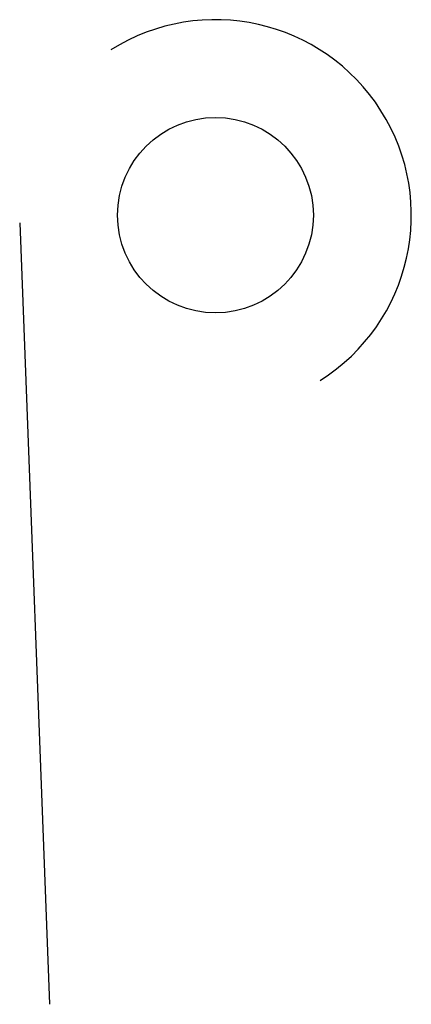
# Model space of a CAD drawing. Extents: x -7.71 to -7.09, y 0.54 to 2.12.
import ezdxf

# ---------------------------------------------------------------- set-up
doc = ezdxf.new("R2010")
doc.units = 0
doc.header["$LTSCALE"] = 0.2
doc.header["$MEASUREMENT"] = 0
doc.layers.get('0').update_dxf_attribs({"linetype": 'CONTINUOUS'})

msp = doc.modelspace()

# ---------------------------------------------------------------- linework, layer by layer
at = {"color": 4}
msp.add_line((-7.7125, 1.7914, -2.253), (-7.6648, 0.5423, -2.253), dxfattribs=at)
msp.add_circle((-7.4002, 1.8034, -2.253), 0.1562, dxfattribs=at)
msp.add_arc((-7.4002, 1.8034, -2.253), 0.3125, 302.3082, 122.3082, dxfattribs=at)

doc.saveas('drawing.dxf')
